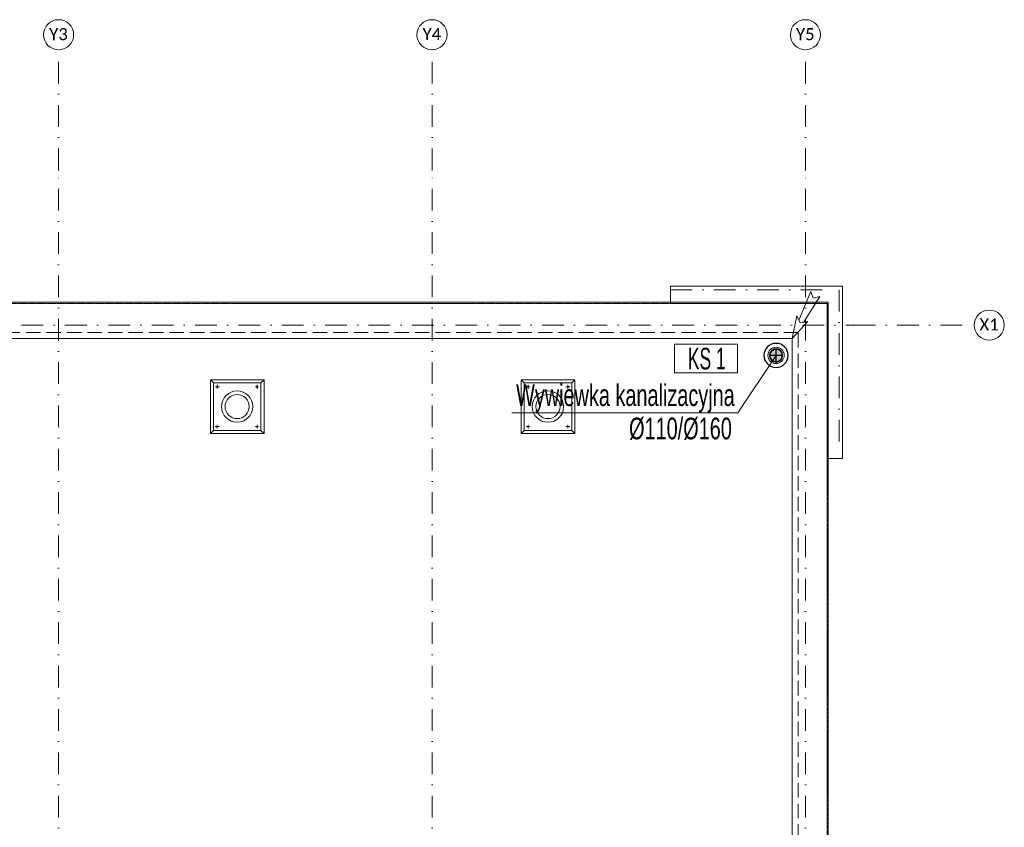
# Model space of a CAD drawing. Header units: centimetres. Extents: x -9388 to 91680, y -1419244 to 50347.
# Tile 169 of 183: x 41651 to 49825, y -685844 to -679135. Entities that reach past the tile are written whole.
import ezdxf
from ezdxf.enums import TextEntityAlignment as Align

# ---------------------------------------------------------------- set-up
doc = ezdxf.new("R2010")
doc.units = ezdxf.units.CM
for name, pattern in [('DASHDOT', [1, 0.5, -0.25, 0, -0.25]), ('HIDDENX2', [0.75, 0.5, -0.25]), ('Krawędzie ukryte', [170, 120, -50]), ('Kropki i Kreski', [360, 180, -90, 0, -90]), ('Przerywana', [240, 120, -120])]:
    doc.linetypes.add(name, pattern=pattern)
for name, color, linetype in [('! fryz orlden', 7, 'Continuous'), ('Osie', 7, 'Continuous'), ('Przekroje', 7, 'Continuous')]:
    doc.layers.add(name, color=color, linetype=linetype)
for name, color, linetype, lineweight in [('! fryz orlden_Nr_pióra__41', 7, 'Continuous', 15), ('! fryz orlden_Nr_pióra__90', 7, 'Continuous', 13), ('! wywietrzaki_Nr_pióra__1', 7, 'Continuous', 13), ('0_Nr_pióra__1', 7, 'Continuous', 13), ('Budowlane - Obrobki Blacharskie_Nr_pióra__1', 7, 'Continuous', 13), ('Osie_Nr_pióra__1', 7, 'Continuous', 13), ('Osie_Nr_pióra__4', 7, 'Continuous', 13), ('Osie_Nr_pióra__7', 7, 'Continuous', 13), ('Przekroje_Nr_pióra__5', 7, 'Continuous', 13), ('Q_ks_opis_pion', 3, 'Continuous', 13), ('Q_opis_woda', 3, 'Continuous', 9), ('Q_podkład', 8, 'Continuous', 9), ('Q_strzałki', 3, 'Continuous', 13)]:
    doc.layers.add(name, color=color, linetype=linetype, lineweight=lineweight)
doc.layers.add('Q_ks_pion', color=7, linetype='Continuous', lineweight=9, true_color=0x997300)
doc.layers.add('Q_WYWIEWKA KANALIZACYJNA', color=7, linetype='Continuous', lineweight=30, true_color=0x992700)
doc.styles.add('ARIAL', font='ARIALN.TTF', dxfattribs={"width": 0.9, "height": 0.002})
doc.styles.add('Arial Narrow_____', font='ARIALN.TTF', dxfattribs={"width": 0.8})
doc.styles.add('GENERATED_STYLE_1', font='calibri.ttf')
doc.styles.add('GENERATED_STYLE_3', font='calibri.ttf')

# ---------------------------------------------------------------- blocks, each defined once
blk = doc.blocks.new('Standardowy znacznik siatki_2')
at = {"layer": 'Osie_Nr_pióra__4', "linetype": 'Kropki i Kreski'}
for p, q in [((1000, 0), (17990.8, 0)), ((17990.8, 0), (18990.8, 0))]:
    blk.add_line(p, q, dxfattribs=at)
blk.add_point((17990.8, 0), dxfattribs=at)
blk.add_point((17990.8, 0), dxfattribs=at)
at = {"layer": 'Osie_Nr_pióra__7', "linetype": 'Continuous'}
blk.add_circle((19115.8, 0), 125, dxfattribs=at)
at = {"layer": 'Osie_Nr_pióra__1', "style": 'GENERATED_STYLE_3'}
for tag, p in [('AC_MarkerText_1_0', (-125, 5.7)), ('AC_MarkerText_1_1', (19115.8, 5.7))]:
    blk.add_attdef(tag, text='', height=100, rotation=360, dxfattribs=at).set_placement(p, align=Align.MIDDLE_CENTER)
blk = doc.blocks.new('Standardowy znacznik siatki_5')
at = {"layer": 'Osie_Nr_pióra__4', "linetype": 'Kropki i Kreski'}
for p, q in [((1000, 0), (0, 0)), ((1000, 0), (12138.2, 0)), ((12138.2, 0), (13138.2, 0))]:
    blk.add_line(p, q, dxfattribs=at)
for p in [(1000, 0), (1000, 0), (12138.2, 0), (12138.2, 0)]:
    blk.add_point(p, dxfattribs=at)
at = {"layer": 'Osie_Nr_pióra__7', "linetype": 'Continuous'}
for centre in [(-125, 0), (13263.2, 0)]:
    blk.add_circle(centre, 125, dxfattribs=at)
at = {"layer": 'Osie_Nr_pióra__1', "style": 'GENERATED_STYLE_3'}
for tag, p in [('AC_MarkerText_1_0', (-125, 4.9)), ('AC_MarkerText_1_1', (13263.2, 4.9))]:
    blk.add_attdef(tag, text='', height=100, rotation=270, dxfattribs=at).set_placement(p, align=Align.MIDDLE_CENTER)
blk = doc.blocks.new('Standardowy znacznik siatki_6')
at = {"layer": 'Osie_Nr_pióra__4', "linetype": 'Kropki i Kreski'}
for p, q in [((1000, 0), (0, 0)), ((1000, 0), (12138.2, 0)), ((12138.2, 0), (13138.2, 0))]:
    blk.add_line(p, q, dxfattribs=at)
for p in [(1000, 0), (1000, 0), (12138.2, 0), (12138.2, 0)]:
    blk.add_point(p, dxfattribs=at)
at = {"layer": 'Osie_Nr_pióra__7', "linetype": 'Continuous'}
for centre in [(-125, 0), (13263.2, 0)]:
    blk.add_circle(centre, 125, dxfattribs=at)
at = {"layer": 'Osie_Nr_pióra__1', "style": 'GENERATED_STYLE_3'}
for tag, p in [('AC_MarkerText_1_0', (-125, 4.9)), ('AC_MarkerText_1_1', (13263.2, 4.9))]:
    blk.add_attdef(tag, text='', height=100, rotation=270, dxfattribs=at).set_placement(p, align=Align.MIDDLE_CENTER)
blk = doc.blocks.new('Standardowy znacznik siatki_7')
at = {"layer": 'Osie_Nr_pióra__4', "linetype": 'Kropki i Kreski'}
for p, q in [((1000, 0), (0, 0)), ((1000, 0), (12138.2, 0)), ((12138.2, 0), (13138.2, 0))]:
    blk.add_line(p, q, dxfattribs=at)
for p in [(1000, 0), (1000, 0), (12138.2, 0), (12138.2, 0)]:
    blk.add_point(p, dxfattribs=at)
at = {"layer": 'Osie_Nr_pióra__7', "linetype": 'Continuous'}
for centre in [(-125, 0), (13263.2, 0)]:
    blk.add_circle(centre, 125, dxfattribs=at)
at = {"layer": 'Osie_Nr_pióra__1', "style": 'GENERATED_STYLE_3'}
for tag, p in [('AC_MarkerText_1_0', (-125, 5.7)), ('AC_MarkerText_1_1', (13263.2, 5.7))]:
    blk.add_attdef(tag, text='', height=100, rotation=270, dxfattribs=at).set_placement(p, align=Align.MIDDLE_CENTER)
blk = doc.blocks.new('Belka_1', base_point=(46876.3, -703713.2))
at = {"layer": '! fryz orlden_Nr_pióra__41', "color": 8, "linetype": 'Kropki i Kreski'}
blk.add_line((46876.3, -703713.2), (48247.6, -703994.9), dxfattribs=at)
at = {"layer": '! fryz orlden_Nr_pióra__90', "color": 8, "linetype": 'Continuous'}
for p, q in [((46853.6, -703823.6), (46882.6, -703682.5)), ((46882.6, -703682.5), (48281.1, -703969.8)), ((46853.6, -703823.6), (48127, -704085.1))]:
    blk.add_line(p, q, dxfattribs=at)
blk = doc.blocks.new('Belka_2', base_point=(48247.6, -703994.9))
at = {"layer": '! fryz orlden_Nr_pióra__41', "color": 8, "linetype": 'Kropki i Kreski'}
blk.add_line((48247.6, -703994.9), (47965.9, -705366.3), dxfattribs=at)
at = {"layer": '! fryz orlden_Nr_pióra__90', "color": 8, "linetype": 'Continuous'}
for p, q in [((48281.1, -703969.8), (47993.1, -705371.9)), ((48127, -704085.1), (47868, -705346.1)), ((47868, -705346.1), (47993.1, -705371.9))]:
    blk.add_line(p, q, dxfattribs=at)
blk = doc.blocks.new('Płaszczyzna odcinająca_2', base_point=(40808, -700499.7))
at = {"layer": 'Przekroje_Nr_pióra__5', "linetype": 'Przerywana'}
for p, q in [((40808, -700499.7), (40657.1, -701234.4)), ((38334.8, -712539.4), (38183.9, -713274))]:
    blk.add_line(p, q, dxfattribs=at)
at = {"layer": 'Przekroje_Nr_pióra__5', "linetype": 'Continuous'}
for p, q in [((40847.2, -700507.8), (41043.1, -700548)), ((38223.1, -713282.1), (38419, -713322.3))]:
    blk.add_line(p, q, dxfattribs=at)
at = {"layer": 'Przekroje_Nr_pióra__5', "char_height": 150, "rotation": 78.3916, "style": 'GENERATED_STYLE_3'}
for insert, attachment_point in [((40997.8, -700477.5), 7), ((38349.5, -713369.3), 9)]:
    blk.add_mtext('\\A1;{\\fArial|b0|i0|c238|p38;AA}', dxfattribs=dict(at, insert=insert, attachment_point=attachment_point))
blk = doc.blocks.new('PAB.02_RZUT DACHU')
at = {"layer": '! wywietrzaki_Nr_pióra__1', "color": 8, "linetype": 'Continuous'}
for p, q in [((43234.1, -702571.8), (43234.1, -702126.6)), ((43234.1, -702126.6), (43259.1, -702151.6)), ((43679.3, -702126.6), (43234.1, -702126.6)), ((43679.3, -702126.6), (43654.3, -702151.6)), ((43679.3, -702571.8), (43679.3, -702126.6)), ((45814.4, -702571.8), (45814.4, -702126.6)), ((45814.4, -702126.6), (45839.4, -702151.6)), ((46259.6, -702126.6), (46234.6, -702151.6)), ((46259.6, -702571.8), (46259.6, -702126.6)), ((43259.1, -702546.8), (43259.1, -702151.6)), ((43654.3, -702151.6), (43259.1, -702151.6)), ((43654.3, -702546.8), (43654.3, -702151.6)), ((45839.4, -702546.8), (45839.4, -702151.6)), ((46234.6, -702151.6), (45839.4, -702151.6)), ((46234.6, -702546.8), (46234.6, -702151.6)), ((43234.1, -702571.8), (43259.1, -702546.8)), ((43654.3, -702546.8), (43259.1, -702546.8)), ((43679.3, -702571.8), (43654.3, -702546.8)), ((45814.4, -702571.8), (45839.4, -702546.8)), ((46234.6, -702546.8), (45839.4, -702546.8)), ((46259.6, -702571.8), (46234.6, -702546.8)), ((43679.3, -702571.8), (43234.1, -702571.8)), ((46259.6, -702571.8), (45814.4, -702571.8))]:
    blk.add_line(p, q, dxfattribs=at)
at = {"layer": '! wywietrzaki_Nr_pióra__1', "color": 8, "linetype": 'DASHDOT'}
for p, q in [((43274.6, -702184.1), (43308.6, -702184.1)), ((43291.6, -702201.1), (43291.6, -702167.1)), ((43638.8, -702184.1), (43604.8, -702184.1)), ((43621.8, -702201.1), (43621.8, -702167.1)), ((45854.9, -702184.1), (45888.9, -702184.1)), ((45871.9, -702201.1), (45871.9, -702167.1)), ((46219.1, -702184.1), (46185.1, -702184.1)), ((46202.1, -702201.1), (46202.1, -702167.1)), ((43274.6, -702514.3), (43308.6, -702514.3)), ((43291.6, -702497.3), (43291.6, -702531.3)), ((43638.8, -702514.3), (43604.8, -702514.3)), ((43621.8, -702497.3), (43621.8, -702531.3)), ((45854.9, -702514.3), (45888.9, -702514.3)), ((45871.9, -702497.3), (45871.9, -702531.3)), ((46219.1, -702514.3), (46185.1, -702514.3)), ((46202.1, -702497.3), (46202.1, -702531.3))]:
    blk.add_line(p, q, dxfattribs=at)
at = {"layer": '! wywietrzaki_Nr_pióra__1', "color": 8, "linetype": 'Continuous', "flags": 128}
for points in [[(43234.1, -702126.6), (43679.3, -702126.6), (43679.3, -702571.8), (43234.1, -702571.8)], [(45814.4, -702126.6), (46259.6, -702126.6), (46259.6, -702571.8), (45814.4, -702571.8)], [(43259.1, -702151.6), (43654.3, -702151.6), (43654.3, -702546.8), (43259.1, -702546.8)], [(45839.4, -702151.6), (46234.6, -702151.6), (46234.6, -702546.8), (45839.4, -702546.8)]]:
    blk.add_lwpolyline(points, close=True, dxfattribs=at)
at = {"layer": '! wywietrzaki_Nr_pióra__1', "color": 8, "linetype": 'Continuous'}
for centre, radius in [((43291.6, -702184.1), 5), ((43456.3, -702349.2), 130.1), ((43621.8, -702184.1), 5), ((45871.9, -702184.1), 5), ((46036.6, -702349.2), 130.1), ((46202.1, -702184.1), 5), ((43456.3, -702349.2), 100.1), ((46036.6, -702349.2), 100.1), ((46036.6, -702349.2), 100.1), ((43291.6, -702514.3), 5), ((43621.8, -702514.3), 5), ((45871.9, -702514.3), 5), ((46202.1, -702514.3), 5)]:
    blk.add_circle(centre, radius, dxfattribs=at)
at = {"layer": '0_Nr_pióra__1', "color": 8, "linetype": 'Continuous', "flags": 128}
blk.add_lwpolyline([(48364, -701482.8), (35299, -701482.8), (35299, -710810.3), (48364, -710810.3)], close=True, dxfattribs=at)
at = {"layer": '0_Nr_pióra__1', "color": 8, "linetype": 'Krawędzie ukryte', "flags": 128}
blk.add_lwpolyline([(48114, -701732.7), (35549, -701732.7), (35549, -710480.3), (48114, -710480.3)], close=True, dxfattribs=at)
at = {"layer": 'Budowlane - Obrobki Blacharskie_Nr_pióra__1', "color": 8, "linetype": 'HIDDENX2', "flags": 128}
blk.add_lwpolyline([(35309, -701492.8), (48354, -701492.8), (48354, -710800.3), (35309, -710800.3)], close=True, dxfattribs=at)
at = {"layer": 'Budowlane - Obrobki Blacharskie_Nr_pióra__1', "color": 8, "linetype": 'Continuous', "flags": 128}
blk.add_lwpolyline([(48064.1, -701782.7), (35599, -701782.7), (35599, -710430.3), (48064.1, -710430.3)], close=True, dxfattribs=at)
at = {"layer": '! fryz orlden', "color": 8, "rotation": 11.60840391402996}
for name, p in [('Belka_1', (47054, -701380.1)), ('Belka_2', (48454, -701380.1))]:
    blk.add_blockref(name, p, dxfattribs=at)
at = {"layer": 'Osie', "color": 8, "linetype": 'Continuous'}
ref = blk.add_blockref('Standardowy znacznik siatki_6', (41974, -712523.4), dxfattribs=dict(at, zscale=1000, rotation=89.9999999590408))
ref.add_attrib('AC_MarkerText_1', 'Y3', dxfattribs={"layer": 'Osie_Nr_pióra__1', "color": 7, "height": 100, "rotation": 360, "style": 'GENERATED_STYLE_1'}).set_placement((41973, -712643.6), align=Align.MIDDLE_CENTER)
ref.add_attrib('AC_MarkerText_1_1', 'Y3', dxfattribs={"layer": 'Osie_Nr_pióra__1', "color": 7, "height": 100, "rotation": 360, "style": 'GENERATED_STYLE_1'}).set_placement((41973, -699255.4), align=Align.MIDDLE_CENTER)
ref = blk.add_blockref('Standardowy znacznik siatki_7', (45074, -712523.4), dxfattribs=dict(at, zscale=1000, rotation=89.9999999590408))
ref.add_attrib('AC_MarkerText_1', 'Y4', dxfattribs={"layer": 'Osie_Nr_pióra__1', "color": 7, "height": 100, "rotation": 360, "style": 'GENERATED_STYLE_1'}).set_placement((45072.9, -712642.8), align=Align.MIDDLE_CENTER)
ref.add_attrib('AC_MarkerText_1_1', 'Y4', dxfattribs={"layer": 'Osie_Nr_pióra__1', "color": 7, "height": 100, "rotation": 360, "style": 'GENERATED_STYLE_1'}).set_placement((45072.9, -699254.6), align=Align.MIDDLE_CENTER)
ref = blk.add_blockref('Standardowy znacznik siatki_5', (48174, -712523.4), dxfattribs=dict(at, zscale=1000, rotation=89.9999999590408))
ref.add_attrib('AC_MarkerText_1', 'Y5', dxfattribs={"layer": 'Osie_Nr_pióra__1', "color": 7, "height": 100, "rotation": 360, "style": 'GENERATED_STYLE_1'}).set_placement((48173, -712643.6), align=Align.MIDDLE_CENTER)
ref.add_attrib('AC_MarkerText_1_1', 'Y5', dxfattribs={"layer": 'Osie_Nr_pióra__1', "color": 7, "height": 100, "rotation": 360, "style": 'GENERATED_STYLE_1'}).set_placement((48173, -699255.4), align=Align.MIDDLE_CENTER)
ref = blk.add_blockref('Standardowy znacznik siatki_2', (30584.3, -701672.3), dxfattribs=dict(at, zscale=1000, rotation=359.9999999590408))
ref.add_attrib('AC_MarkerText_1_1', 'X1', dxfattribs={"layer": 'Osie_Nr_pióra__1', "color": 7, "height": 100, "rotation": 360, "style": 'GENERATED_STYLE_1'}).set_placement((49699, -701666.7), align=Align.MIDDLE_CENTER)
at = {"layer": 'Przekroje', "color": 8, "rotation": 11.60840391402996}
blk.add_blockref('Płaszczyzna odcinająca_2', (40463.3, -699453.4), dxfattribs=at)
blk = doc.blocks.new('pion_ks')
at = {"layer": 'Q_ks_pion', "linetype": 'Continuous', "lineweight": 15, "extrusion": (0, 0, -1)}
blk.add_hatch(color=256, dxfattribs=at).paths.add_polyline_path([(0.006, 0, 1), (-0.006, 0, 1)])
at = {"layer": 'Q_ks_pion', "lineweight": 15}
blk.add_circle((0, 0), 0.008, dxfattribs=at)
at = {"layer": 'Q_ks_pion'}
blk.add_circle((0, 0), 0.006, dxfattribs=at)
blk = doc.blocks.new('E660198')
at = {"layer": 'Q_WYWIEWKA KANALIZACYJNA'}
for p, q in [((45, 100), (155, 100)), ((100, 45), (100, 155))]:
    blk.add_line(p, q, dxfattribs=at)
for radius in [100, 55]:
    blk.add_circle((100, 100), radius, dxfattribs=at)
blk = doc.blocks.new('*U457')
at = {"layer": 'Q_strzałki'}
for p, q in [((0.00101, 0.00267), (0.00396, 0.00486)), ((0.00257, 0.00146), (0.00396, 0.00486)), ((-0.00158, -0.00094), (0.00174, 0.00267)), ((-0.00029, -0.00195), (0.00238, 0.00217)), ((0.00101, 0.00267), (0.00225, 0.00266)), ((0.00257, 0.00146), (0.00225, 0.00266)), ((-0.00158, -0.00094), (-0.00047, -0.00084)), ((-0.00029, -0.00195), (-0.00047, -0.00084))]:
    blk.add_line(p, q, dxfattribs=at)

msp = doc.modelspace()

# ---------------------------------------------------------------- linework, layer by layer
at = {"layer": 'Q_ks_opis_pion', "ltscale": 10}
msp.add_3dface([(47086.8, -681831.1), (47609.3, -681831.1), (47609.3, -682068.6), (47086.8, -682068.6)], dxfattribs=at)
at = {"layer": 'Q_opis_woda'}
msp.add_lwpolyline([(45737.7, -682400.4), (47612.2, -682400.4), (47930.1, -681924)], dxfattribs=at)

# ---------------------------------------------------------------- block references
at = {"layer": 'Q_ks_pion', "ltscale": 0.1, "extrusion": (3.76704e-20, 2.74516e-18, -1), "xscale": 8437.499999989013, "yscale": 8437.49999998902, "zscale": 8437.499999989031, "rotation": 1.572278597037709}
msp.add_blockref('pion_ks', (-47930.1, -681924), dxfattribs=at)
at = {"layer": 'Q_podkład'}
msp.add_blockref('PAB.02_RZUT DACHU', (0, 20000), dxfattribs=at)
at = {"layer": 'Q_strzałki', "ltscale": 0.1, "extrusion": (0.000265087, -0.000186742, 1), "xscale": 51988.60958037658, "yscale": 51988.6095803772, "zscale": 50000.00000000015, "rotation": 190.3846408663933}
msp.add_blockref('*U457', (48221.1, -681496.9, 140.1), dxfattribs=at)
at = {"layer": 'Q_WYWIEWKA KANALIZACYJNA', "xscale": -1, "rotation": 359.9999999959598}
msp.add_blockref('E660198', (48030.1, -682024), dxfattribs=at)

# ---------------------------------------------------------------- texts
at = {"layer": 'Q_ks_opis_pion', "style": 'ARIAL', "width": 0.7}
msp.add_text('KS 1', height=180, dxfattribs=at).set_placement((47355.1, -681951.1), align=Align.MIDDLE_CENTER)
at = {"layer": 'Q_opis_woda', "style": 'Arial Narrow_____', "width": 0.8}
for s, p in [('Wywiewka kanalizacyjna', (46679.7, -682254.4)), ('Ø110/Ø160', (47136.6, -682531.1))]:
    msp.add_text(s, height=180, rotation=360, dxfattribs=at).set_placement(p, align=Align.MIDDLE_CENTER)

doc.saveas('drawing.dxf')
